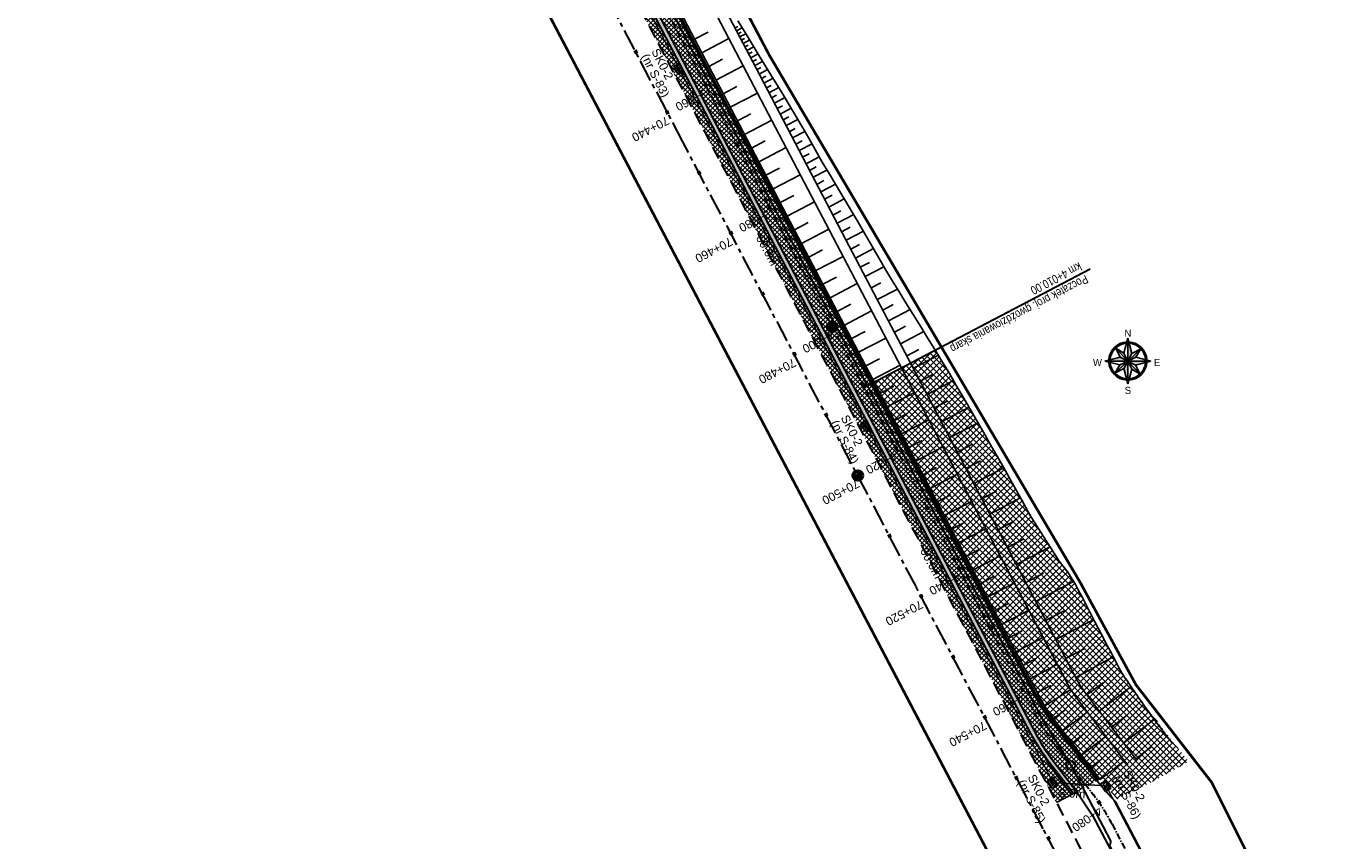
# Model space of a CAD drawing. Header units: metres. Extents: x 7529682 to 7533711, y 5721186 to 5727842.
# Tile 9 of 110: x 7531458 to 7531648, y 5724188 to 5724307. Entities that reach past the tile are written whole.
import ezdxf
from ezdxf.enums import TextEntityAlignment as Align

# ---------------------------------------------------------------- set-up
doc = ezdxf.new("R2010")
doc.units = ezdxf.units.M
for name, pattern in [('817-dzialki-09-05-04$0$HIDDEN', [0.375, 0.25, -0.125]), ('CENTER', [50.8, 31.75, -6.35, 6.35, -6.35]), ('HIDDEN', [9.525, 6.35, -3.175])]:
    doc.linetypes.add(name, pattern=pattern)
for name, color, linetype in [('C-DROGI-SYTUACJA-ETYKIETY', 7, 'Continuous'), ('D-hatch-pobocza', 131, 'Continuous'), ('D-pobocza', 7, 'Continuous'), ('D-skarpa', 7, 'Continuous'), ('D-skarpa-kreskowanie', 7, 'Continuous')]:
    doc.layers.add(name, color=color, linetype=linetype)
for name, color, linetype, lineweight, true_color in [('D-bariery', 7, 'FENCELINE2', 30, 0xff0f0f), ('D-hatch-ciag-pieszo-rowerowy', 7, 'Continuous', 13, 0xff9f80), ('D-hatch-gwozdziowanie', 7, 'Continuous', 13, 0xffc824), ('D-LR-etap-III', 7, '817-dzialki-09-05-04$0$HIDDEN', 50, 0xff1aff)]:
    doc.layers.add(name, color=color, linetype=linetype, lineweight=lineweight, true_color=true_color)
for name, color, linetype, lineweight in [('D-krawędzie', 7, 'Continuous', 30), ('D-obrzeża', 7, 'Continuous', 30), ('D-opisy', 7, 'Continuous', 30), ('D-oś', 10, 'CENTER', 30), ('D-ścieki', 7, 'Continuous', 30), ('PARSI', 252, 'Continuous', 13), ('Sieci-KD-proj', 2, 'KANDESZCZ_X2', 30), ('Sieci-T-kanal technologiczny', 4, 'kt kanał technologiczny', 30)]:
    doc.layers.add(name, color=color, linetype=linetype, lineweight=lineweight)
for name, color, linetype, true_color in [('D-opis-KT-dlugosci', 7, 'Continuous', 0xff8000), ('D-opis-KT-studnie', 7, 'Continuous', 0xff8000), ('poprzeczki', 7, 'Continuous', 0x0000c7)]:
    doc.layers.add(name, color=color, linetype=linetype, true_color=true_color)
doc.styles.add('2mm08', font='arial.ttf', dxfattribs={"width": 0.8})
doc.styles.add('ARIAL', font='arial.ttf', dxfattribs={"height": 1})
doc.styles.add('DIMTEXT', font='simplex.shx', dxfattribs={"width": 0.7})
doc.styles.add('North Arrow Text', font='txt', dxfattribs={"height": 0.1})
doc.styles.get("Standard").update_dxf_attribs({"font": 'arial.ttf'})
doc.linetypes.add('FENCELINE2', pattern='A,6.35,-2.54,[132,ltypeshp.shx,S=2.54,R=0,X=-2.54,Y=0],-2.54,25.4', length=36.83)
doc.linetypes.add('KANDESZCZ_X2', pattern='A,4.366477,-0.326302,["kd",DIMTEXT,S=1.28,R=0,X=0,Y=-0.405864],-2.036296,4.465198', length=11.194273)
doc.linetypes.add('kt kanał technologiczny', pattern='A,1,-0.8,["kt",Standard,S=0.5,R=0,X=-0.7,Y=-0.15],-0.3', length=2.1)
pattern_1 = [(45, (0, 0), (-0.33675960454, 0.33675960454), []), (135, (0, 0), (-0.33675960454, -0.33675960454), [])]

# ---------------------------------------------------------------- blocks, each defined once
blk = doc.blocks.new('KRZYZ')
at = {"layer": 'PARSI'}
for p, q in [((5, 0), (-5, 0)), ((0, -5), (0, 5))]:
    blk.add_line(p, q, dxfattribs=at)
blk = doc.blocks.new('orientacja')
at = {"layer": 'D-opisy', "lineweight": 25}
h = blk.add_hatch(color=256, dxfattribs=at)
h.paths.add_polyline_path([(6529063.97, 5548109.12), (6529063.97, 5548093.21), (6529066.73, 5548098.47)])
h.paths.add_polyline_path([(6529072.97, 5548101.66), (6529063.97, 5548093.21), (6529069.55, 5548095.88)])
h.paths.add_polyline_path([(6529079.89, 5548093.21), (6529063.97, 5548093.21), (6529069.23, 5548090.45)])
h.paths.add_polyline_path([(6529063.97, 5548093.21), (6529066.65, 5548087.63), (6529072.42, 5548084.21)])
h.paths.add_polyline_path([(6529063.97, 5548093.21), (6529061.21, 5548087.94), (6529063.97, 5548077.29)])
h.paths.add_polyline_path([(6529063.97, 5548093.21), (6529058.4, 5548090.53), (6529054.98, 5548084.75)])
h.paths.add_polyline_path([(6529058.71, 5548095.97), (6529048.06, 5548093.21), (6529063.97, 5548093.21)])
h.paths.add_polyline_path([(6529061.29, 5548098.78), (6529055.52, 5548102.2), (6529063.97, 5548093.21)])
for points in [[(6529063.97, 5548109.12), (6529061.29, 5548098.78)], [(6529063.97, 5548109.12), (6529063.97, 5548077.29)], [(6529063.97, 5548109.12), (6529066.73, 5548098.47)], [(6529052.23, 5548099.36), (6529053.04, 5548098.94)], [(6529063.97, 5548093.21), (6529054.89, 5548102.87)], [(6529055.52, 5548102.2), (6529058.71, 5548095.97)], [(6529055.52, 5548102.2), (6529061.29, 5548098.78)], [(6529061.29, 5548098.78), (6529063.97, 5548093.21)], [(6529063.97, 5548093.21), (6529073.64, 5548102.28)], [(6529066.73, 5548098.47), (6529063.97, 5548093.21)], [(6529072.97, 5548101.66), (6529066.73, 5548098.47)], [(6529072.97, 5548101.66), (6529069.55, 5548095.88)], [(6529075.92, 5548098.95), (6529075.1, 5548098.55)], [(6529048.06, 5548093.21), (6529058.71, 5548095.97)], [(6529079.89, 5548093.21), (6529048.06, 5548093.21)], [(6529048.06, 5548093.21), (6529058.4, 5548090.53)], [(6529063.97, 5548093.21), (6529054.31, 5548084.13)], [(6529054.98, 5548084.75), (6529058.4, 5548090.53)], [(6529058.4, 5548090.53), (6529063.97, 5548093.21)], [(6529058.71, 5548095.97), (6529063.97, 5548093.21)], [(6529063.97, 5548093.21), (6529061.21, 5548087.94)], [(6529069.55, 5548095.88), (6529063.97, 5548093.21)], [(6529063.97, 5548093.21), (6529073.05, 5548083.54)], [(6529063.97, 5548093.21), (6529069.23, 5548090.45)], [(6529063.97, 5548093.21), (6529066.65, 5548087.63)], [(6529079.89, 5548093.21), (6529069.23, 5548090.45)], [(6529072.42, 5548084.21), (6529069.23, 5548090.45)], [(6529079.89, 5548093.21), (6529069.55, 5548095.88)], [(6529052.02, 5548087.46), (6529052.85, 5548087.86)], [(6529054.98, 5548084.75), (6529061.21, 5548087.94)], [(6529063.97, 5548077.29), (6529061.21, 5548087.94)], [(6529063.97, 5548077.29), (6529066.65, 5548087.63)], [(6529065.76, 5548080.99), (6529065.89, 5548080.09)], [(6529072.42, 5548084.21), (6529066.65, 5548087.63)], [(6529069.32, 5548082.08), (6529069.72, 5548081.26)], [(6529074.9, 5548087.47), (6529075.71, 5548087.05)]]:
    blk.add_lwpolyline(points, dxfattribs=at)
for radius, start, end in [(13.26, 92.99502, 177.00498), (12.34, 94.34345, 175.65655), (13.26, 2.99502, 87.00498), (12.34, 4.34345, 85.65655), (13.26, 182.99502, 267.00498), (12.34, 184.34345, 265.65655), (13.26, 272.99502, 357.00498), (12.34, 274.34345, 355.65655)]:
    blk.add_arc((6529063.97, 5548093.21), radius, start, end, dxfattribs=at)
at = {"layer": 'D-opisy', "lineweight": 25, "xscale": 0.6489600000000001, "yscale": 0.6489600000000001, "zscale": 0.6489600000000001, "rotation": 306.822681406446}
blk.add_blockref('KRZYZ', (6529063.97, 5548093.21), dxfattribs=at)
at = {"layer": 'D-opisy', "lineweight": 25, "style": 'North Arrow Text'}
for s, p in [('N', (6529063.97, 5548108.61)), ('W', (6529042.87, 5548088.29)), ('E', (6529084.28, 5548088.29)), ('S', (6529063.97, 5548068.88))]:
    blk.add_text(s, height=4.96, dxfattribs=at).set_placement(p, align=Align.BOTTOM_CENTER)
blk = doc.blocks.new('kilometraz')
at = {"linetype": 'ByBlock', "lineweight": -2}
blk.add_hatch(color=0, dxfattribs=at).paths.add_polyline_path([(0, -0.28125, 0.41421356), (0.28125, 0, 0.41421356), (0, 0.28125)])
at = {"color": 0, "linetype": 'ByBlock', "lineweight": -2}
blk.add_line((0, 0.28125), (0, -0.28125), dxfattribs=at)
blk.add_circle((0, 0), 0.28125, dxfattribs=at)
blk = doc.blocks.new('AeccTickLine')
at = {"color": 0, "linetype": 'ByBlock', "lineweight": -2}
blk.add_line((0, 1), (0, -1), dxfattribs=at)
blk = doc.blocks.new('SKR2')
at = {"layer": 'Sieci-T-kanal technologiczny', "color": 2, "lineweight": 25}
for points in [[(0.03, -0.19), (0.96, -1.15), (0.28, -1.81), (-0.65, -0.84)], [(-0.04, -0.54), (0.61, -1.21), (0.23, -1.57), (-0.41, -0.9)]]:
    blk.add_lwpolyline(points, close=True, dxfattribs=at)
blk.add_lwpolyline([(-0.09, -1.23), (0.28, -0.87)], dxfattribs=at)

msp = doc.modelspace()

# ---------------------------------------------------------------- hatches: boundary and pattern name
at = {"layer": 'D-hatch-ciag-pieszo-rowerowy'}
h = msp.add_hatch(dxfattribs=at)
h.set_pattern_fill('ANSI37', color=256, scale=0.15, style=0)
h.set_pattern_definition(pattern_1)
edge = h.paths.add_edge_path()
edge.add_line((7531514.42, 5724387.62), (7531511.98, 5724387.01))
edge.add_line((7531511.98, 5724387.01), (7531515.04, 5724377.85))
edge.add_arc((7531562.47, 5724393.69), 50, 198.4721, 207.6663)
edge.add_line((7531518.18, 5724370.48), (7531533.76, 5724340.76))
edge.add_line((7531533.76, 5724340.76), (7531559, 5724292.59))
edge.add_line((7531559, 5724292.59), (7531560.26, 5724290.18))
edge.add_line((7531560.26, 5724290.18), (7531563.06, 5724290.22))
edge.add_line((7531563.06, 5724290.22), (7531559.09, 5724297.8))
edge.add_line((7531559.09, 5724297.8), (7531533.85, 5724345.97))
edge.add_line((7531533.85, 5724345.97), (7531520.49, 5724371.45))
edge.add_arc((7531564.78, 5724394.67), 50, 198.4721, 207.6663, ccw=False)
edge.add_line((7531517.35, 5724378.82), (7531514.42, 5724387.62))
h = msp.add_hatch(dxfattribs=at)
h.set_pattern_fill('ANSI37', color=256, scale=0.15, style=0)
h.set_pattern_definition(pattern_1)
edge = h.paths.add_edge_path()
edge.add_line((7531611.85, 5724194.89), (7531614.79, 5724196.44))
edge.add_line((7531614.79, 5724196.44), (7531608.23, 5724205.01))
edge.add_arc((7531630.06, 5724221.73), 27.5, 207.7246, 217.4424, ccw=False)
edge.add_line((7531605.72, 5724208.93), (7531593.24, 5724232.69))
edge.add_line((7531593.24, 5724232.69), (7531571.71, 5724273.71))
edge.add_line((7531571.71, 5724273.71), (7531563.06, 5724290.22))
edge.add_line((7531563.06, 5724290.22), (7531560.26, 5724290.18))
edge.add_line((7531560.26, 5724290.18), (7531571.62, 5724268.51))
edge.add_line((7531571.62, 5724268.51), (7531593.15, 5724227.48))
edge.add_line((7531593.15, 5724227.48), (7531605.63, 5724203.72))
edge.add_arc((7531632.19, 5724217.68), 30, 207.7246, 217.4424)
edge.add_line((7531608.37, 5724199.44), (7531611.85, 5724194.89))
at = {"layer": 'D-hatch-gwozdziowanie'}
h = msp.add_hatch(dxfattribs=at)
h.set_pattern_fill('ANSI37', color=256, scale=0.2, style=0)
h.set_pattern_definition([(45, (0, 0), (-0.449012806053, 0.449012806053), []), (135, (0, 0), (-0.449012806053, -0.449012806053), [])])
h.paths.add_polyline_path([(7531593.98, 5724254.72), (7531591.08, 5724259.56), (7531582.16, 5724254.88), (7531586.45, 5724246.69), (7531590.82, 5724238.37), (7531594.88, 5724230.64), (7531599.23, 5724222.37), (7531603.59, 5724214.07), (7531606.78, 5724208.06), (7531607.58, 5724206.78), (7531609.24, 5724204.51), (7531617.71, 5724193.81), (7531622.98, 5724196.43), (7531628.18, 5724199.27), (7531620.5, 5724209.22), (7531618.49, 5724212.19), (7531616.98, 5724215), (7531614.57, 5724219.61), (7531611.35, 5724225.68), (7531610.49, 5724227.04), (7531609.26, 5724228.65), (7531606.08, 5724233.67), (7531600.64, 5724243.17), (7531595.33, 5724252.4)])
at = {"layer": 'D-hatch-pobocza'}
h = msp.add_hatch(dxfattribs=at)
h.set_pattern_fill('ANSI37', color=256, scale=0.15, style=0)
h.set_pattern_definition(pattern_1)
h.paths.add_polyline_path([(7531607.89, 5724199.07, -0.042427), (7531605.1, 5724203.44), (7531592.62, 5724227.2), (7531571.09, 5724268.23), (7531558.47, 5724292.31), (7531533.23, 5724340.48), (7531517.65, 5724370.2), (7531516.43, 5724369.56), (7531531.9, 5724339.93), (7531557.23, 5724291.66), (7531569.85, 5724267.58), (7531591.38, 5724226.55), (7531608.84, 5724193.31), (7531611.31, 5724194.61)])
at = {"layer": 'D-ścieki', "linetype": 'ByBlock', "true_color": 0x00cccc}
h = msp.add_hatch(color=132, dxfattribs=at)
edge = h.paths.add_edge_path()
edge.add_line((7531611.37, 5724194.53), (7531611.85, 5724194.89))
edge.add_line((7531611.85, 5724194.89), (7531608.37, 5724199.44))
edge.add_arc((7531632.19, 5724217.68), 30, 207.7246, 217.4424, ccw=False)
edge.add_line((7531605.63, 5724203.72), (7531593.15, 5724227.48))
edge.add_line((7531593.15, 5724227.48), (7531571.62, 5724268.51))
edge.add_line((7531571.62, 5724268.51), (7531559, 5724292.59))
edge.add_line((7531559, 5724292.59), (7531533.76, 5724340.76))
edge.add_line((7531533.76, 5724340.76), (7531518.18, 5724370.48))
edge.add_arc((7531562.47, 5724393.69), 50, 198.4721, 207.6663, ccw=False)
edge.add_line((7531515.04, 5724377.85), (7531511.28, 5724389.1))
edge.add_line((7531511.28, 5724389.1), (7531506.47, 5724397.34))
edge.add_line((7531506.47, 5724397.34), (7531505.95, 5724397.03))
edge.add_line((7531505.95, 5724397.03), (7531510.73, 5724388.85))
edge.add_line((7531510.73, 5724388.85), (7531514.47, 5724377.66))
edge.add_arc((7531562.47, 5724393.69), 50.6, 198.4721, 207.6663)
edge.add_line((7531517.65, 5724370.2), (7531533.23, 5724340.48))
edge.add_line((7531533.23, 5724340.48), (7531558.47, 5724292.31))
edge.add_line((7531558.47, 5724292.31), (7531571.09, 5724268.23))
edge.add_line((7531571.09, 5724268.23), (7531592.62, 5724227.2))
edge.add_line((7531592.62, 5724227.2), (7531605.1, 5724203.44))
edge.add_arc((7531632.19, 5724217.68), 30.6, 207.7246, 217.4424)
edge.add_line((7531607.89, 5724199.07), (7531611.37, 5724194.53))

# ---------------------------------------------------------------- linework, layer by layer
at = {"layer": 'D-bariery', "ltscale": 0.05, "flags": 128}
for points in [[(7531615.02, 5724196.55), (7531608.43, 5724205.16, -0.042427), (7531605.94, 5724209.05), (7531593.46, 5724232.8), (7531571.93, 5724273.83), (7531559.31, 5724297.91), (7531534.07, 5724346.08), (7531521.2, 5724370.64)], [(7531607.36, 5724199.49, -0.043067), (7531608.04, 5724198.55), (7531611.06, 5724194.48)]]:
    msp.add_lwpolyline(points, format="xyb", dxfattribs=at)
at = {"layer": 'D-krawędzie', "linetype": 'HIDDEN', "ltscale": 0.3, "flags": 128}
msp.add_lwpolyline([(7530572.01, 5726166.06), (7530599.74, 5726113.52), (7530641.56, 5726032.01), (7530660.96, 5725995.07), (7530689.13, 5725941.54), (7530707.34, 5725907.03), (7530725.26, 5725873.09), (7530743.97, 5725837.65), (7530770.53, 5725787.12), (7530787.86, 5725754.27), (7530809.9, 5725712.54), (7530824.74, 5725684.39), (7530840.86, 5725653.69), (7530860.68, 5725616.15), (7530865.28, 5725607.39), (7530878.05, 5725583.08), (7530918.17, 5725507.18), (7530950.16, 5725446.31), (7530993.42, 5725364.26), (7531022.77, 5725308.72), (7531053.81, 5725249.87), (7531081.17, 5725197.87), (7531103.9, 5725154.54), (7531128.12, 5725108.45), (7531149.3, 5725068.25), (7531167.38, 5725033.77), (7531197.16, 5724976.99), (7531228.15, 5724918.03), (7531253.15, 5724870.49), (7531286.8, 5724806.65), (7531306.74, 5724768.66), (7531335.09, 5724714.65), (7531357.32, 5724672.44), (7531373.64, 5724641.45), (7531392.16, 5724606), (7531418.48, 5724555.85), (7531439.73, 5724515.58), (7531476.36, 5724446.19), (7531491.8, 5724416.76), (7531531.9, 5724339.93), (7531557.23, 5724291.66), (7531569.85, 5724267.58), (7531591.38, 5724226.55), (7531610, 5724191.1), (7531616.88, 5724178), (7531629.98, 5724153.03), (7531641.01, 5724132.02), (7531664.91, 5724087.62), (7531677.64, 5724064.79), (7531683.11, 5724054.99), (7531686.75, 5724048.18), (7531695.45, 5724031.7), (7531703.75, 5724015.92), (7531709.21, 5724005.51), (7531719.39, 5723986.15), (7531726.3, 5723973), (7531732.74, 5723960.74), (7531735.13, 5723956.19)], dxfattribs=at)
at = {"layer": 'D-krawędzie', "color": 7, "linetype": 'ByBlock'}
for points in [[(7531644.77, 5724139.26), (7531643.8, 5724143.27), (7531640.72, 5724149.13), (7531632.8, 5724164.24), (7531627.34, 5724174.65), (7531621.82, 5724185.17), (7531617.52, 5724193.35), (7531616.32, 5724194.71), (7531614.79, 5724196.44)], [(7531611.85, 5724194.89), (7531614.07, 5724191.54), (7531615.43, 5724188.94), (7531617.87, 5724184.29), (7531620.7, 5724178.91), (7531624.33, 5724171.98), (7531628.19, 5724164.62), (7531632.48, 5724156.45), (7531634.64, 5724152.34), (7531637.15, 5724147.55), (7531640.35, 5724141.46), (7531641.12, 5724139.76), (7531642.01, 5724137.81)]]:
    msp.add_lwpolyline(points, dxfattribs=at)
at = {"layer": 'D-LR-etap-III', "ltscale": 10, "flags": 128}
msp.add_lwpolyline([(7531750.47, 5723895.1, 0.4, 0.4, 0), (7531750.5, 5723895.13, 0.4, 0.4, 0), (7531682.71, 5724022.92, 0.4, 0.4, 0), (7531619.18, 5724147.2, 0.4, 0.4, 0), (7531592.31, 5724198.49, 0.4, 0.4, 0), (7531553.26, 5724272.92, 0.4, 0.4, 0), (7531504.02, 5724366.79, 0.4, 0.4, 0), (7531482.09, 5724407.62, 0.4, 0.4, 0), (7531412.35, 5724541.18, 0.4, 0.4, 0), (7531388.46, 5724586.93, 0.4, 0.4, 0), (7531345.12, 5724669.94, 0.4, 0.4, 0), (7531127.66, 5725081.67, 0.4, 0.4, 0), (7531059.25, 5725211.04, 0.4, 0.4, 0), (7531008.01, 5725307.95, 0.4, 0.4, 0), (7530964.18, 5725390.84, 0.4, 0.4, 0), (7530914.56, 5725484.68, 0.4, 0.4, 0), (7530865.24, 5725577.49, 0.4, 0.4, 0), (7530840.09, 5725624.06, 0.4, 0.4, 0), (7530802.56, 5725694.92, 0.4, 0.4, 0), (7530755.54, 5725787.51, 0.4, 0.4, 0), (7530708.72, 5725876.3, 0.4, 0.4, 0), (7530695.12, 5725902.09, 0.4, 0.4, 0), (7530642.91, 5726001.08, 0.4, 0.4, 0), (7530634.93, 5726016.15, 0.4, 0.4, 0), (7530610.82, 5726061.93, 0.4, 0.4, 0), (7530610.82, 5726061.93, 0.4, 0.4, 0), (7530607.21, 5726063.51, 0.4, 0.4, 0), (7530597.42, 5726080.68, 0.4, 0.4, 0), (7530591.16, 5726088.44, 0.4, 0.4, 0), (7530581.28, 5726107.21, 0.4, 0.4, 0), (7530571.29, 5726130.56, 0.4, 0.4, 0), (7530549.55, 5726171.53, 0.4, 0.4, 0), (7530531.01, 5726206.47, 0.4, 0.4, 0), (7530516.46, 5726236.02, 0.4, 0.4, 0), (7530500.8, 5726266.14, 0.4, 0.4, 0), (7530491.35, 5726283.94, 0.4, 0.4, 0), (7530482.4, 5726303.41, 0.4, 0.4, 0), (7530482.4, 5726303.41, 0.4, 0.4, 0), (7530450.41, 5726357.28, 0.4, 0.4, 0), (7530397.76, 5726458.5, 0.4, 0.4, 0), (7530334.71, 5726583.66, 0.4, 0.4, 0), (7530303.94, 5726645.17, 0.4, 0.4, 0), (7530300.51, 5726651.78, 0.4, 0.4, 0), (7530289.21, 5726671.97, 0.4, 0.4, 0), (7530281.54, 5726685.57, 0.4, 0.4, 0), (7530261.37, 5726724.16, 0.4, 0.4, 0), (7530254.03, 5726738.21, 0.4, 0.4, 0), (7530197.22, 5726845.06, 0.4, 0.4, 0), (7530194.71, 5726849.15, 0.4, 0.4, 0), (7530195.92, 5726850.75, 0.4, 0.4, 0), (7530170.55, 5726892.96, 0.4, 0.4, 0), (7530143.17, 5726945.07, 0.4, 0.4, 0), (7530105.06, 5727018.32, 0.4, 0.4, 0), (7530100.06, 5727027.16, 0.4, 0.4, 0), (7530062.32, 5727099.63, 0.4, 0.4, 0), (7530015.38, 5727189.42, 0.4, 0.4, 0), (7529983.21, 5727250.21, 0.4, 0.4, 0), (7529953.28, 5727306.75, 0.4, 0.4, 0), (7529900.67, 5727406.16, 0.4, 0.4, 0), (7529890.63, 5727425.13, 0.4, 0.4, 0), (7529875.16, 5727454.43, 0.4, 0.4, 0), (7529857.56, 5727487.79, 0.4, 0.4, 0), (7529835.19, 5727530.19, 0.4, 0.4, 0), (7529811.74, 5727574.66, 0.4, 0.4, 0), (7529792.1, 5727611.92, 0.4, 0.4, 0), (7529768.07, 5727657.47, 0.4, 0.4, 0), (7529755.21, 5727682.13, 0.4, 0.4, 0), (7529753.31, 5727681.13, 0.4, 0.4, 0), (7529739.21, 5727707.77, 0.4, 0.4, 0), (7529735.39, 5727711.25, 0.4, 0.4, 0), (7529725.42, 5727730.2, 0.4, 0.4, 0), (7529723.55, 5727729.88, 0.4, 0.4, 0), (7529695.57, 5727782.93, 0.4, 0.4, 0), (7529717.68, 5727794.02, 0.4, 0.4, 0), (7529736.27, 5727758.65, 0.4, 0.4, 0), (7529736.27, 5727758.65, 0.4, 0.4, 0), (7529744.51, 5727750.41, 0.4, 0.4, 0), (7529744.51, 5727750.41, 0.4, 0.4, 0), (7529750.28, 5727738.55, 0.4, 0.4, 0), (7529777.11, 5727687.57, 0.4, 0.4, 0), (7529796.52, 5727651.33, 0.4, 0.4, 0), (7529814.94, 5727616.79, 0.4, 0.4, 0), (7529839.01, 5727572.3, 0.4, 0.4, 0), (7529860.62, 5727532.51, 0.4, 0.4, 0), (7529882.35, 5727491.5, 0.4, 0.4, 0), (7529904.87, 5727449.1, 0.4, 0.4, 0), (7529920.75, 5727418.88, 0.4, 0.4, 0), (7529946.68, 5727368.55, 0.4, 0.4, 0), (7529972.02, 5727320.57, 0.4, 0.4, 0), (7529987.74, 5727290.15, 0.4, 0.4, 0), (7529996.5, 5727273.66, 0.4, 0.4, 0), (7530017.54, 5727234.2, 0.4, 0.4, 0), (7530033.05, 5727204.86, 0.4, 0.4, 0), (7530051.62, 5727170.22, 0.4, 0.4, 0), (7530069.28, 5727137.02, 0.4, 0.4, 0), (7530089.39, 5727097.53, 0.4, 0.4, 0), (7530109.71, 5727060.75, 0.4, 0.4, 0), (7530136.77, 5727011.64, 0.4, 0.4, 0), (7530162.45, 5726962.74, 0.4, 0.4, 0), (7530187.67, 5726916.99, 0.4, 0.4, 0), (7530207.82, 5726879.34, 0.4, 0.4, 0), (7530230.63, 5726834.52, 0.4, 0.4, 0), (7530262.29, 5726776.62, 0.4, 0.4, 0), (7530277.51, 5726760.21, 0.4, 0.4, 0), (7530286.04, 5726744.11, 0.4, 0.4, 0), (7530288.1, 5726735.88, 0.4, 0.4, 0), (7530290.39, 5726725.05, 0.4, 0.4, 0), (7530296.18, 5726713.58, 0.4, 0.4, 0), (7530302.73, 5726701.18, 0.4, 0.4, 0), (7530325.69, 5726657.47, 0.4, 0.4, 0), (7530343.24, 5726623.65, 0.4, 0.4, 0), (7530360.23, 5726591.75, 0.4, 0.4, 0), (7530383.21, 5726548.06, 0.4, 0.4, 0), (7530406.02, 5726503.61, 0.4, 0.4, 0), (7530427.46, 5726462.62, 0.4, 0.4, 0), (7530447.93, 5726424.39, 0.4, 0.4, 0), (7530471.13, 5726379.92, 0.4, 0.4, 0), (7530490.5, 5726343.03, 0.4, 0.4, 0), (7530509.5, 5726306.73, 0.4, 0.4, 0), (7530529.89, 5726267.24, 0.4, 0.4, 0), (7530543.85, 5726238.99, 0.4, 0.4, 0), (7530554.81, 5726218.94, 0.4, 0.4, 0), (7530559.03, 5726212.22, 0.4, 0.4, 0), (7530563.06, 5726206.41, 0.4, 0.4, 0), (7530566.93, 5726200.46, 0.4, 0.4, 0), (7530569.77, 5726194.9, 0.4, 0.4, 0), (7530571.47, 5726191.28, 0.4, 0.4, 0), (7530572.84, 5726188.02, 0.4, 0.4, 0), (7530575.3, 5726182.03, 0.4, 0.4, 0), (7530579.74, 5726173.31, 0.4, 0.4, 0), (7530583.3, 5726167.41, 0.4, 0.4, 0), (7530593.4, 5726163.33, 0.4, 0.4, 0), (7530598.62, 5726155.26, 0.4, 0.4, 0), (7530608.26, 5726140.5, 0.4, 0.4, 0), (7530603.27, 5726136.83, 0.4, 0.4, 0), (7530606.53, 5726131.84, 0.4, 0.4, 0), (7530604.24, 5726124.22, 0.4, 0.4, 0), (7530605.85, 5726121.63, 0.4, 0.4, 0), (7530608.97, 5726116.16, 0.4, 0.4, 0), (7530618.11, 5726097.79, 0.4, 0.4, 0), (7530651.21, 5726034.96, 0.4, 0.4, 0), (7530670.24, 5725998.61, 0.4, 0.4, 0), (7530698.08, 5725945.95, 0.4, 0.4, 0), (7530716.51, 5725911.31, 0.4, 0.4, 0), (7530735.22, 5725875.67, 0.4, 0.4, 0), (7530752.5, 5725842.15, 0.4, 0.4, 0), (7530778.31, 5725793.5, 0.4, 0.4, 0), (7530797.5, 5725756.38, 0.4, 0.4, 0), (7530812.52, 5725728.29, 0.4, 0.4, 0), (7530820.04, 5725713.16, 0.4, 0.4, 0), (7530822.42, 5725710.19, 0.4, 0.4, 0), (7530833.15, 5725688.8, 0.4, 0.4, 0), (7530849.63, 5725656.16, 0.4, 0.4, 0), (7530867.98, 5725621.96, 0.4, 0.4, 0), (7530872.63, 5725612.89, 0.4, 0.4, 0), (7530880.35, 5725597.59, 0.4, 0.4, 0), (7530883.84, 5725593.39, 0.4, 0.4, 0), (7530891.78, 5725587.76, 0.4, 0.4, 0), (7530895.04, 5725584.28, 0.4, 0.4, 0), (7530897.03, 5725580.94, 0.4, 0.4, 0), (7530900.95, 5725579.95, 0.4, 0.4, 0), (7530904.81, 5725571.98, 0.4, 0.4, 0), (7530903.68, 5725568.57, 0.4, 0.4, 0), (7530908.9, 5725558.84, 0.4, 0.4, 0), (7530910.25, 5725545.67, 0.4, 0.4, 0), (7530912.87, 5725538.65, 0.4, 0.4, 0), (7530945.28, 5725478.46, 0.4, 0.4, 0), (7530959.69, 5725450.25, 0.4, 0.4, 0), (7531002.83, 5725368.19, 0.4, 0.4, 0), (7531044.7, 5725290.31, 0.4, 0.4, 0), (7531064.1, 5725253.21, 0.4, 0.4, 0), (7531083.01, 5725216.68, 0.4, 0.4, 0), (7531113.01, 5725158.47, 0.4, 0.4, 0), (7531137.36, 5725113.07, 0.4, 0.4, 0), (7531150.83, 5725086.71, 0.4, 0.4, 0), (7531159.75, 5725076.64, 0.4, 0.4, 0), (7531166.31, 5725074.58, 0.4, 0.4, 0), (7531172.29, 5725062.58, 0.4, 0.4, 0), (7531170.59, 5725055.61, 0.4, 0.4, 0), (7531173.73, 5725044.08, 0.4, 0.4, 0), (7531215.34, 5724964.86, 0.4, 0.4, 0), (7531238.05, 5724921.68, 0.4, 0.4, 0), (7531262.39, 5724875.28, 0.4, 0.4, 0), (7531295.59, 5724811.27, 0.4, 0.4, 0), (7531348.49, 5724712.36, 0.4, 0.4, 0), (7531363.74, 5724682.68, 0.4, 0.4, 0), (7531366.99, 5724675.87, 0.4, 0.4, 0), (7531382.54, 5724646.11, 0.4, 0.4, 0), (7531401.3, 5724610.87, 0.4, 0.4, 0), (7531428.96, 5724558.86, 0.4, 0.4, 0), (7531449.11, 5724520.4, 0.4, 0.4, 0), (7531477.29, 5724465.83, 0.4, 0.4, 0), (7531501, 5724421.11, 0.4, 0.4, 0), (7531512.12, 5724400.55, 0.4, 0.4, 0), (7531513.78, 5724396.76, 0.4, 0.4, 0), (7531526.32, 5724379.39, 0.4, 0.4, 0), (7531566.78, 5724302.74, 0.4, 0.4, 0), (7531612.28, 5724225.61, 0.4, 0.4, 0), (7531620.49, 5724210.55, 0.4, 0.4, 0), (7531631.58, 5724196.26, 0.4, 0.4, 0), (7531653.48, 5724152.43, 0.4, 0.4, 0), (7531661.15, 5724128.49, 0.4, 0.4, 0), (7531673.88, 5724101.19, 0.4, 0.4, 0), (7531684.69, 5724081.18, 0.4, 0.4, 0), (7531699.21, 5724051.17, 0.4, 0.4, 0), (7531704.03, 5724040.58, 0.4, 0.4, 0), (7531704.03, 5724040.58, 0.4, 0.4, 0), (7531703.91, 5724037.17, 0.4, 0.4, 0), (7531736.42, 5723969.23, 0.4, 0.4, 0), (7531738.29, 5723967.7, 0.4, 0.4, 0), (7531742.18, 5723962.35, 0.4, 0.4, 0), (7531744.29, 5723958.62, 0.4, 0.4, 0), (7531755.39, 5723944.19, 0.4, 0.4, 0), (7531758.69, 5723936.76, 0.4, 0.4, 0), (7531780.08, 5723929.25, 0.4, 0.4, 0), (7531792.61, 5723906.34, 0.4, 0.4, 0), (7531792.61, 5723906.34, 0.4, 0.4, 0), (7531756.96, 5723883.06, 0.4, 0.4, 0), (7531750.46, 5723895.13, 0.4, 0.4, 0), (7531750.46, 5723895.13, 0, 0, 0)], format="xyseb", dxfattribs=at)
at = {"layer": 'D-obrzeża'}
msp.add_lwpolyline([(7531614.79, 5724196.44), (7531608.23, 5724205.01, -0.042427), (7531605.72, 5724208.93), (7531593.24, 5724232.69), (7531571.71, 5724273.71), (7531559.09, 5724297.8), (7531533.85, 5724345.97), (7531520.49, 5724371.45, -0.040139), (7531517.35, 5724378.82), (7531511.97, 5724394.95, 0.040139), (7531508.83, 5724402.32), (7531499.31, 5724420.48), (7531486.38, 5724445.11)], format="xyb", dxfattribs=at)
at = {"layer": 'D-opisy'}
msp.add_line((7531580.63, 5724254.08), (7531613.76, 5724271.45), dxfattribs=at)
at = {"layer": 'D-oś', "ltscale": 0.03}
msp.add_lwpolyline([(7531474.82, 5724464.45), (7531498.2, 5724419.9), (7531507.67, 5724401.83), (7531507.67, 5724401.83), (7531507.67, 5724401.83, -0.040139), (7531510.81, 5724394.46), (7531516.2, 5724378.34, 0.040139), (7531519.34, 5724370.97), (7531605.62, 5724206.44, 0.042652), (7531608.37, 5724202.14), (7531614.26, 5724194.44, -0.042592), (7531617, 5724190.14), (7531641.09, 5724144.24, -0.042262)], format="xyb", dxfattribs=at)
at = {"layer": 'D-oś', "ltscale": 0.1}
msp.add_lwpolyline([(7531812.38, 5723798.62), (7531655.4, 5724097.9), (7531637.92, 5724130.38), (7531626.89, 5724151.4), (7531613.78, 5724176.37), (7531606.91, 5724189.47), (7531588.28, 5724224.92), (7531566.75, 5724265.95), (7531554.13, 5724290.03), (7531528.89, 5724338.21), (7531488.68, 5724414.9), (7531465.3, 5724459.45)], dxfattribs=at)
at = {"layer": 'D-pobocza'}
msp.add_lwpolyline([(7531615.24, 5724196.67), (7531608.63, 5724205.31, -0.042427), (7531606.16, 5724209.16), (7531593.68, 5724232.92), (7531572.16, 5724273.95), (7531559.53, 5724298.03), (7531534.3, 5724346.2), (7531520.94, 5724371.68, -0.040139), (7531517.83, 5724378.98), (7531512.43, 5724395.15, 0.040139), (7531509.29, 5724402.52), (7531499.75, 5724420.71), (7531486.84, 5724445.31)], format="xyb", dxfattribs=at)
msp.add_lwpolyline([(7531611.31, 5724194.61), (7531608.87, 5724193.33)], dxfattribs=at)
at = {"layer": 'D-skarpa', "linetype": 'Continuous'}
for points in [[(7531620.63, 5724199.5), (7531613.39, 5724208.96, -0.042427), (7531611.47, 5724211.96), (7531598.99, 5724235.71), (7531577.47, 5724276.73), (7531564.85, 5724300.81), (7531555.7, 5724318.27), (7531554.4, 5724317.52), (7531563.52, 5724300.12), (7531576.14, 5724276.04), (7531597.66, 5724235.01), (7531610.15, 5724211.26, 0.042427), (7531612.2, 5724208.05), (7531619.29, 5724198.79)], [(7531562.2, 5724307.76), (7531563.25, 5724306.05), (7531564.29, 5724304.33), (7531565.32, 5724302.62), (7531567.42, 5724299.21), (7531568.47, 5724297.49), (7531571.56, 5724292.32), (7531572.58, 5724290.57), (7531574.53, 5724287.08), (7531575.54, 5724285.39), (7531578.65, 5724280.23), (7531579.68, 5724278.5), (7531583.21, 5724272.39), (7531583.68, 5724271.57), (7531584.69, 5724269.87), (7531585.74, 5724268.18), (7531586.8, 5724266.47), (7531587.86, 5724264.77), (7531588.92, 5724263.06), (7531589.97, 5724261.35), (7531591.02, 5724259.65), (7531592.08, 5724257.93), (7531593.11, 5724256.2), (7531594.13, 5724254.46), (7531595.14, 5724252.73), (7531596.15, 5724251), (7531597.15, 5724249.27), (7531598.16, 5724247.53), (7531598.66, 5724246.66), (7531599.16, 5724245.79), (7531600.14, 5724244.04), (7531601.13, 5724242.3), (7531602.11, 5724240.55), (7531603.09, 5724238.81), (7531604.07, 5724237.06), (7531605.02, 5724235.35), (7531609.26, 5724228.65), (7531610.49, 5724227.04), (7531611.63, 5724225.24, -0.000631), (7531614.44, 5724219.86), (7531615.36, 5724218.09), (7531616.29, 5724216.32, -0.000392), (7531618.1, 5724212.87), (7531618.22, 5724212.65), (7531618.36, 5724212.42), (7531618.49, 5724212.19), (7531618.64, 5724211.96), (7531618.78, 5724211.74), (7531618.93, 5724211.52), (7531619.08, 5724211.3), (7531619.24, 5724211.08), (7531619.4, 5724210.86), (7531619.87, 5724210.13, 0.017209), (7531625.72, 5724202.12), (7531625.72, 5724202.12), (7531625.72, 5724202.12), (7531625.72, 5724202.12), (7531625.72, 5724202.12), (7531625.72, 5724202.12)]]:
    msp.add_lwpolyline(points, format="xyb", dxfattribs=at)
at = {"layer": 'D-skarpa-kreskowanie'}
for p, q in [((7531555.85, 5724305.06), (7531557.84, 5724306.1)), ((7531561.76, 5724306.71), (7531562.17, 5724306.93)), ((7531561.98, 5724306.28), (7531562.83, 5724306.73)), ((7531562.21, 5724305.84), (7531562.65, 5724306.07)), ((7531562.45, 5724305.39), (7531563.36, 5724305.86)), ((7531556.89, 5724303.06), (7531560.88, 5724305.15)), ((7531562.7, 5724304.92), (7531563.17, 5724305.16)), ((7531562.95, 5724304.43), (7531563.92, 5724304.94)), ((7531563.21, 5724303.93), (7531563.71, 5724304.19)), ((7531563.48, 5724303.42), (7531564.51, 5724303.96)), ((7531557.94, 5724301.07), (7531559.93, 5724302.11)), ((7531563.76, 5724302.89), (7531564.29, 5724303.17)), ((7531564.04, 5724302.34), (7531565.14, 5724302.92)), ((7531564.34, 5724301.78), (7531564.91, 5724302.07)), ((7531564.65, 5724301.19), (7531565.82, 5724301.81)), ((7531558.98, 5724299.08), (7531562.97, 5724301.16)), ((7531564.97, 5724300.59), (7531565.57, 5724300.9)), ((7531565.29, 5724299.96), (7531566.55, 5724300.62)), ((7531560.03, 5724297.08), (7531562.02, 5724298.13)), ((7531565.64, 5724299.31), (7531566.29, 5724299.65)), ((7531565.99, 5724298.63), (7531567.34, 5724299.34)), ((7531566.36, 5724297.93), (7531567.06, 5724298.3)), ((7531566.74, 5724297.21), (7531568.18, 5724297.97)), ((7531561.07, 5724295.09), (7531565.06, 5724297.18)), ((7531567.13, 5724296.46), (7531567.87, 5724296.85)), ((7531567.53, 5724295.69), (7531569.06, 5724296.5)), ((7531562.12, 5724293.1), (7531564.11, 5724294.14)), ((7531567.94, 5724294.91), (7531568.73, 5724295.32)), ((7531568.37, 5724294.09), (7531569.99, 5724294.94)), ((7531563.16, 5724291.11), (7531567.15, 5724293.19)), ((7531568.81, 5724293.26), (7531569.64, 5724293.7)), ((7531569.26, 5724292.4), (7531570.97, 5724293.3)), ((7531569.72, 5724291.52), (7531570.6, 5724291.98)), ((7531570.19, 5724290.62), (7531572, 5724291.56)), ((7531564.21, 5724289.11), (7531566.2, 5724290.16)), ((7531565.25, 5724287.12), (7531569.24, 5724289.21)), ((7531570.68, 5724289.69), (7531571.61, 5724290.18)), ((7531571.17, 5724288.75), (7531573.05, 5724289.73)), ((7531571.67, 5724287.8), (7531572.62, 5724288.3)), ((7531572.18, 5724286.83), (7531574.1, 5724287.84)), ((7531566.29, 5724285.13), (7531568.29, 5724286.17)), ((7531567.34, 5724283.13), (7531571.33, 5724285.22)), ((7531572.69, 5724285.85), (7531573.67, 5724286.37)), ((7531573.22, 5724284.84), (7531575.23, 5724285.9)), ((7531573.76, 5724283.81), (7531574.8, 5724284.35)), ((7531574.32, 5724282.73), (7531576.47, 5724283.86)), ((7531568.38, 5724281.14), (7531570.38, 5724282.19)), ((7531569.43, 5724279.15), (7531573.41, 5724281.24)), ((7531574.9, 5724281.63), (7531576.01, 5724282.21)), ((7531575.5, 5724280.49), (7531577.78, 5724281.69)), ((7531576.11, 5724279.32), (7531577.29, 5724279.93)), ((7531576.75, 5724278.11), (7531579.16, 5724279.38)), ((7531570.47, 5724277.16), (7531572.47, 5724278.2)), ((7531571.52, 5724275.16), (7531575.5, 5724277.25)), ((7531577.39, 5724276.88), (7531578.63, 5724277.52)), ((7531578.06, 5724275.62), (7531580.58, 5724276.94)), ((7531572.56, 5724273.17), (7531574.56, 5724274.22)), ((7531573.61, 5724271.18), (7531577.59, 5724273.27)), ((7531578.73, 5724274.33), (7531580.02, 5724275.01)), ((7531579.42, 5724273.02), (7531582.05, 5724274.4)), ((7531580.12, 5724271.68), (7531581.46, 5724272.38)), ((7531580.84, 5724270.31), (7531583.58, 5724271.74)), ((7531574.65, 5724269.19), (7531576.65, 5724270.23)), ((7531581.71, 5724268.65), (7531583.12, 5724269.39)), ((7531575.7, 5724267.19), (7531579.68, 5724269.28)), ((7531582.61, 5724266.94), (7531585.56, 5724268.48)), ((7531576.74, 5724265.2), (7531578.74, 5724266.25)), ((7531583.41, 5724265.41), (7531584.94, 5724266.21)), ((7531577.79, 5724263.21), (7531581.77, 5724265.3)), ((7531584.24, 5724263.82), (7531587.42, 5724265.49)), ((7531578.83, 5724261.22), (7531580.83, 5724262.26)), ((7531585.11, 5724262.18), (7531586.75, 5724263.04)), ((7531586, 5724260.47), (7531589.41, 5724262.26)), ((7531579.88, 5724259.22), (7531583.86, 5724261.31)), ((7531580.93, 5724257.23), (7531582.92, 5724258.28)), ((7531586.93, 5724258.71), (7531588.69, 5724259.63)), ((7531587.89, 5724256.88), (7531591.55, 5724258.8)), ((7531581.97, 5724255.24), (7531585.96, 5724257.33)), ((7531583.02, 5724253.25), (7531585.01, 5724254.29)), ((7531588.88, 5724254.99), (7531590.76, 5724255.98)), ((7531589.89, 5724253.05), (7531593.76, 5724255.08)), ((7531584.06, 5724251.25), (7531588.05, 5724253.34)), ((7531585.11, 5724249.26), (7531587.1, 5724250.31)), ((7531590.93, 5724251.07), (7531592.91, 5724252.11)), ((7531591.99, 5724249.05), (7531596.05, 5724251.17)), ((7531586.15, 5724247.27), (7531590.14, 5724249.36)), ((7531593.21, 5724246.73), (7531597.36, 5724248.91)), ((7531598.69, 5724246.6), (7531598.69, 5724246.6)), ((7531587.2, 5724245.28), (7531589.19, 5724246.32)), ((7531588.24, 5724243.28), (7531592.23, 5724245.37)), ((7531594.32, 5724244.61), (7531596.44, 5724245.72)), ((7531595.58, 5724242.21), (7531597.74, 5724243.34)), ((7531589.29, 5724241.29), (7531591.28, 5724242.34)), ((7531590.33, 5724239.3), (7531594.32, 5724241.39)), ((7531596.73, 5724240.02), (7531601.12, 5724242.32)), ((7531597.9, 5724237.79), (7531600.12, 5724238.96)), ((7531591.38, 5724237.31), (7531593.37, 5724238.35)), ((7531592.42, 5724235.31), (7531596.41, 5724237.4)), ((7531599.08, 5724235.54), (7531603.59, 5724237.91)), ((7531604.99, 5724235.41), (7531604.98, 5724235.41)), ((7531593.47, 5724233.32), (7531595.46, 5724234.37)), ((7531594.51, 5724231.33), (7531598.5, 5724233.42)), ((7531600.28, 5724233.25), (7531602.57, 5724234.45)), ((7531601.66, 5724230.63), (7531604.04, 5724231.88)), ((7531595.56, 5724229.34), (7531597.55, 5724230.38)), ((7531596.61, 5724227.35), (7531600.59, 5724229.44)), ((7531602.97, 5724228.15), (7531607.93, 5724230.75)), ((7531597.65, 5724225.35), (7531599.65, 5724226.4)), ((7531604.34, 5724225.54), (7531606.94, 5724226.91)), ((7531605.79, 5724222.76), (7531611.35, 5724225.68)), ((7531598.7, 5724223.36), (7531602.69, 5724225.46)), ((7531599.75, 5724221.37), (7531601.74, 5724222.42)), ((7531600.8, 5724219.38), (7531604.78, 5724221.47)), ((7531607.26, 5724219.97), (7531610.05, 5724221.44)), ((7531608.73, 5724217.18), (7531614.31, 5724220.11)), ((7531601.84, 5724217.39), (7531603.83, 5724218.43)), ((7531602.89, 5724215.4), (7531606.87, 5724217.49)), ((7531603.94, 5724213.4), (7531605.93, 5724214.45)), ((7531610.19, 5724214.4), (7531612.98, 5724215.86)), ((7531611.66, 5724211.62), (7531617.17, 5724214.64)), ((7531604.98, 5724211.41), (7531608.97, 5724213.51)), ((7531606.03, 5724209.42), (7531608.02, 5724210.47)), ((7531613.31, 5724209.06), (7531615.74, 5724210.9)), ((7531607.14, 5724207.46), (7531610.96, 5724209.84)), ((7531615.11, 5724206.71), (7531619.77, 5724210.28)), ((7531608.4, 5724205.6), (7531610.21, 5724206.95)), ((7531609.77, 5724203.82), (7531613.34, 5724206.55)), ((7531616.9, 5724204.37), (7531619.24, 5724206.16)), ((7531618.69, 5724202.04), (7531623.17, 5724205.47)), ((7531611.14, 5724202.03), (7531612.92, 5724203.4)), ((7531612.51, 5724200.24), (7531616.08, 5724202.98)), ((7531625.29, 5724203.07), (7531625.29, 5724203.07)), ((7531620.47, 5724199.72), (7531622.79, 5724201.5)), ((7531613.87, 5724198.46), (7531615.66, 5724199.83)), ((7531615.24, 5724196.67), (7531618.82, 5724199.41))]:
    msp.add_line(p, q, dxfattribs=at)
at = {"layer": 'D-ścieki'}
msp.add_lwpolyline([(7531611.37, 5724194.53), (7531607.89, 5724199.07, -0.042427), (7531605.1, 5724203.44), (7531592.62, 5724227.2), (7531571.09, 5724268.23), (7531558.47, 5724292.31), (7531533.23, 5724340.48), (7531517.65, 5724370.2, -0.040139), (7531514.47, 5724377.66), (7531510.73, 5724388.85), (7531505.95, 5724397.03), (7531506.47, 5724397.34), (7531511.28, 5724389.1), (7531515.04, 5724377.85, 0.040139), (7531518.18, 5724370.48), (7531533.76, 5724340.76), (7531559, 5724292.59), (7531571.62, 5724268.51), (7531593.15, 5724227.48), (7531605.63, 5724203.72, 0.042427), (7531608.37, 5724199.44), (7531611.85, 5724194.89)], format="xyb", close=True, dxfattribs=at)
at = {"layer": 'Sieci-KD-proj', "ltscale": 0.7, "flags": 128}
msp.add_lwpolyline([(7531506.53, 5724396.61), (7531510.68, 5724396.77), (7531518.17, 5724374.54), (7531526.01, 5724359.56), (7531537.35, 5724337.95), (7531552.22, 5724309.65), (7531564.45, 5724286.21), (7531574.31, 5724267.35), (7531591.21, 5724235.13), (7531606.39, 5724206.14), (7531610.93, 5724198.78), (7531616.75, 5724187.71, -0.198912), (7531616.77, 5724187.48), (7531616.64, 5724187.09, 0.198912), (7531616.67, 5724186.86), (7531627.42, 5724166.37), (7531638.17, 5724145.87, 0.198912), (7531638.35, 5724145.73), (7531638.74, 5724145.6, -0.198912), (7531638.91, 5724145.46), (7531644.77, 5724134.3), (7531648.02, 5724127.05), (7531660.61, 5724103.65), (7531676.6, 5724074.26), (7531694.71, 5724041.32), (7531705.94, 5724019.85), (7531727.55, 5723978.74), (7531737.71, 5723957.28), (7531739.25, 5723963.84)], format="xyb", dxfattribs=at)
at = {"layer": 'Sieci-KD-proj', "linetype": 'ByBlock'}
msp.add_circle((7531610.91, 5724198.78), 0.666, dxfattribs=at)
at = {"layer": 'Sieci-T-kanal technologiczny', "ltscale": 2}
msp.add_lwpolyline([(7531772.86, 5723900.18, 0.2, 0.2, 0), (7531759.5, 5723925.59, 0.2, 0.2, 0), (7531750.56, 5723941.9, 0.2, 0.2, 0), (7531735.65, 5723957.37, 0.2, 0.2, 0), (7531708.21, 5724009.6, 0.2, 0.2, 0), (7531680.53, 5724061.7, 0.2, 0.2, 0), (7531652.16, 5724113.44, 0.2, 0.2, 0), (7531642.29, 5724131.73, 0.2, 0.2, 0), (7531644.83, 5724141.04, 0.2, 0.2, 0), (7531630.65, 5724168.06, 0.2, 0.2, 0), (7531616.12, 5724195.76, 0.2, 0.2, 0), (7531608.36, 5724196.22, 0.2, 0.2, 0), (7531581, 5724248.5, 0.2, 0.2, 0), (7531553.59, 5724300.75, 0.2, 0.2, 0), (7531526.22, 5724353.01, 0.2, 0.2, 0), (7531498.93, 5724405.32, 0.2, 0.2, 0), (7531471.81, 5724457.71, 0.2, 0.2, 0)], format="xyseb", dxfattribs=at)

# ---------------------------------------------------------------- block references
at = {"layer": 'C-DROGI-SYTUACJA-ETYKIETY', "color": 7, "linetype": 'Continuous', "lineweight": 60}
for p, xscale, yscale, zscale, rotation in [((7531547.23, 5724303.19), 0.25, 0.25, 0.25, 297.6483493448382), ((7531551.87, 5724294.33), 0.25, 0.25, 0.25, 297.6483493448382), ((7531556.52, 5724285.48), 0.25, 0.25, 0.25, 297.6661077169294), ((7531561.16, 5724276.62), 0.25, 0.25, 0.25, 297.6661077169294), ((7531565.8, 5724267.76), 0.25, 0.25, 0.25, 297.6661077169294), ((7531570.45, 5724258.91), 0.25, 0.25, 0.25, 297.6813614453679), ((7531575.09, 5724250.05), 0.25, 0.25, 0.25, 297.6813614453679), ((7531584.38, 5724232.34), 0.25, 0.25, 0.25, 297.6813614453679), ((7531589.03, 5724223.49), 0.25, 0.25, 0.25, 297.7245930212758), ((7531593.68, 5724214.63), 0.25, 0.25, 0.25, 297.7245930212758), ((7531598.34, 5724205.78), 0.25, 0.25, 0.25, 297.7245930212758), ((7531602.99, 5724196.93), 0.25, 0.25, 0.25, 297.7245930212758), ((7531607.64, 5724188.08), 0.2499999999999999, 0.2499999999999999, 0.2499999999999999, 297.6974003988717)]:
    msp.add_blockref('AeccTickLine', p, dxfattribs=dict(at, xscale=xscale, yscale=yscale, zscale=zscale, rotation=rotation))
at = {"layer": 'C-DROGI-SYTUACJA-ETYKIETY', "color": 10, "linetype": 'Continuous', "lineweight": 60, "xscale": 2.249999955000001, "yscale": 2.249999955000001, "zscale": 2.249999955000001, "rotation": 297.6813614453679}
msp.add_blockref('kilometraz', (7531579.74, 5724241.2), dxfattribs=at)
at = {"layer": 'D-opisy', "xscale": 0.2109375, "yscale": 0.2109375, "zscale": 0.2109375}
msp.add_blockref('orientacja', (6154394.87, 4553957.03), dxfattribs=at)
at = {"layer": 'poprzeczki', "color": 7, "linetype": 'Continuous', "lineweight": 60, "xscale": 0.25, "yscale": 0.25, "zscale": 0.25}
for p, rotation in [((7531557.41, 5724298.36), 297.6730978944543), ((7531562.06, 5724289.51), 297.6730978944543), ((7531566.7, 5724280.65), 297.6730978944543), ((7531571.35, 5724271.79), 297.6730978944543), ((7531580.63, 5724254.08), 297.6730978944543), ((7531585.28, 5724245.23), 297.6730978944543), ((7531589.92, 5724236.37), 297.6730978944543), ((7531594.57, 5724227.51), 297.6730978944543), ((7531599.21, 5724218.66), 297.6730978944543), ((7531603.85, 5724209.8), 297.6730978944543), ((7531609.03, 5724201.27), 307.4423922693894), ((7531615.08, 5724193.31), 304.76387274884)]:
    msp.add_blockref('AeccTickLine', p, dxfattribs=dict(at, rotation=rotation))
at = {"layer": 'poprzeczki', "color": 10, "linetype": 'Continuous', "lineweight": 60, "xscale": 2.249999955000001, "yscale": 2.249999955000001, "zscale": 2.249999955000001, "rotation": 297.6730978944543}
msp.add_blockref('kilometraz', (7531575.99, 5724262.94), dxfattribs=at)
at = {"layer": 'Sieci-T-kanal technologiczny'}
for p, rotation in [((7531553.4, 5724299.72), 163.7281158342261), ((7531580.8, 5724247.46), 163.7281158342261), ((7531608.19, 5724195.18), 165.2143677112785), ((7531615.95, 5724194.72), 165.2143677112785)]:
    msp.add_blockref('SKR2', p, dxfattribs=dict(at, rotation=rotation))

# ---------------------------------------------------------------- texts
at = {"layer": 'C-DROGI-SYTUACJA-ETYKIETY', "color": 7}
for s, rotation, p in [('3+960', 207.6731, (7531557.25, 5724297.86)), ('70+440', 207.6483, (7531551.72, 5724293.83)), ('3+980', 207.6731, (7531566.54, 5724280.14)), ('70+460', 207.6661, (7531561, 5724276.11)), ('4+000', 207.6731, (7531575.83, 5724262.43)), ('70+480', 207.6814, (7531570.29, 5724258.4)), ('4+020', 207.6731, (7531585.12, 5724244.72)), ('70+500', 207.6814, (7531579.58, 5724240.69)), ('4+040', 207.6731, (7531594.41, 5724227.01)), ('70+520', 207.7246, (7531588.87, 5724222.98)), ('4+060', 207.6731, (7531603.7, 5724209.29)), ('70+540', 207.7246, (7531598.18, 5724205.27)), ('4+080', 214.7639, (7531614.99, 5724192.79))]:
    msp.add_text(s, height=1.25, rotation=rotation, dxfattribs=at).set_placement(p)
at = {"layer": 'D-opis-KT-dlugosci', "style": 'ARIAL'}
for s, rotation, p in [('60.0m', 298.3346, (7531564.78, 5724276.02)), ('60.0m', 298.3346, (7531588.81, 5724230.2)), ('8.0m', 356.3706, (7531609.17, 5724194.16))]:
    msp.add_text(s, height=1.25, rotation=rotation, dxfattribs=at).set_placement(p)
at = {"layer": 'D-opis-KT-studnie', "char_height": 1.25, "attachment_point": 1, "rotation": 297, "line_spacing_factor": 0.8, "style": 'ARIAL'}
for s, insert in [('SK0-2\\P(nr S-83)', (7531550.6, 5724303.86, 10.12)), ('SK0-2\\P(nr S-84)', (7531578.34, 5724250.22, 10.12)), ('SK0-2\\P(nr S-85)', (7531605.7, 5724197.6, 10.12)), ('SK0-2\\P(nr S-86)', (7531619.67, 5724198.22, 10.12))]:
    msp.add_mtext_dynamic_manual_height_columns(s, width=11.2555, gutter_width=6, heights=[0], dxfattribs=dict(at, insert=insert))
at = {"layer": 'D-opisy', "insert": (7531612.88, 5724270.99), "char_height": 1.25, "attachment_point": 4, "rotation": 207.6731, "style": '2mm08'}
msp.add_mtext('Początek proj. gwoździowania skarp\\Pkm 4+010.00', dxfattribs=at)

doc.saveas('drawing.dxf')
